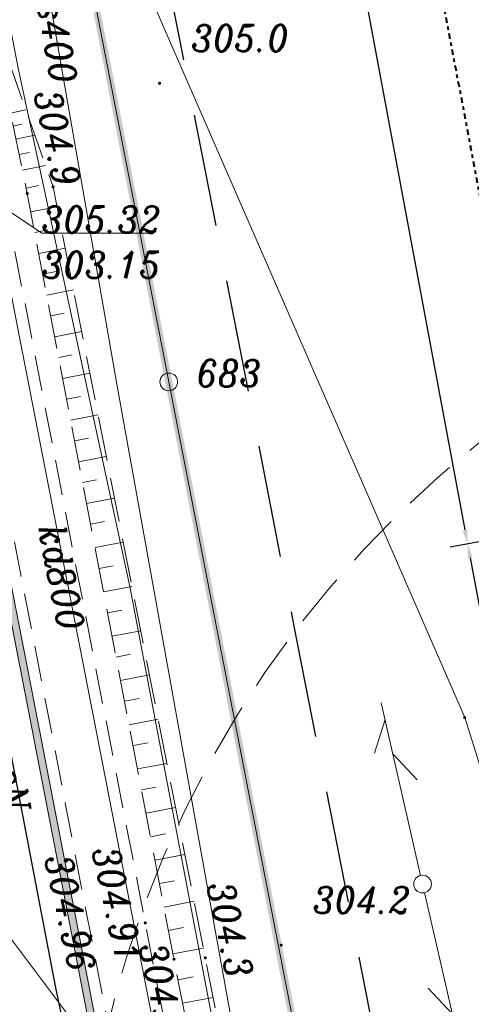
# Model space of a CAD drawing. Extents: x 779 to 3668, y -1329 to 9570.
# Tile 68 of 106: x 2166 to 2178, y -301 to -273. Entities that reach past the tile are written whole.
import ezdxf

# ---------------------------------------------------------------- set-up
doc = ezdxf.new("R2010")
doc.units = 0
for name, pattern in [('ACAD_ISO03W100', [30, 12, -18]), ('BUBZ01-500', [1.75, 1.25, -0.5]), ('CENTER2', [1.125, 0.75, -0.125, 0.125, -0.125]), ('CIĄGłA', [0]), ('DASH', [0.75, 0.5, -0.25]), ('DGN Style 4', [0.3202, 0.16, -0.08, 0.0002, -0.08]), ('HIDDEN2', [4.7625, 3.175, -1.5875]), ('mz1.0_0.5', [1.5, 1, -0.5])]:
    doc.linetypes.add(name, pattern=pattern)
for name, color, linetype, lineweight in [('202-punkt graniczny', 7, 'Continuous', 0), ('202-punkt graniczny-Atr103', 7, 'Continuous', 0), ('203-punkt graniczny', 7, 'Continuous', 0), ('219-działka ewidencyjna', 7, 'Continuous', 0), ('_a_obiekty', 250, 'Continuous', 30), ('AGP1_granica_opracow', 7, 'Continuous', 15), ('AGP1_HATCH', 7, 'Continuous', 5), ('BUBZ01', 7, 'Continuous', 0), ('BUBZ01_1', 7, 'Continuous', 0), ('chodnik (powierzchnia)', 7, 'Continuous', 0), ('ekran akustyczny (linia)', 7, 'Continuous', 0), ('kanał technologiczny (linia)', 7, 'Continuous', 0), ('MPZP', 7, 'Continuous', 0), ('przewód elektroenergetyczny (linia)-SEPOD', 7, 'Continuous', 0), ('przewód elektroenergetyczny (linia)-SEPOD-Atr1', 7, 'Continuous', 0), ('przewód gazowy (linia)-SG', 7, 'Continuous', 0), ('przewód gazowy (linia)-SG-Atr1', 7, 'Continuous', 0), ('przewód kanalizacyjny (linia)-SK', 7, 'Continuous', 0), ('przewód kanalizacyjny (linia)-SK-Atr1', 7, 'Continuous', 0), ('punkt o określonej wysokości (sieć kanalizacyjna)-SK-Atr2', 7, 'Continuous', 0), ('punkt o określonej wysokości (sieć kanalizacyjna)-SK-Atr3', 7, 'Continuous', 0), ('RTPW01', 253, 'Continuous', 0), ('RTPW02', 7, 'Continuous', 0), ('rura ochronna - przewód elektroenergetyczny (linia)-SE', 7, 'Continuous', 0), ('SUPT01', 7, 'Continuous', 0), ('słup (punkt)', 7, 'Continuous', 0), ('Y_OZN_POZ', 251, 'Continuous', 5), ('zz-legenda', 7, 'Continuous', 13), ('zz-wypełnienie-chodniki', 142, 'Continuous', 5)]:
    doc.layers.add(name, color=color, linetype=linetype, lineweight=lineweight)
doc.styles.add('ARIAL', font='ARIALN.TTF')
doc.styles.get("Standard").update_dxf_attribs({"font": 'arial.ttf'})
doc.styles.add('Style-ITALIC_1250', font='ITALIC_1250.shx')
doc.dimstyles.new('z1do1', dxfattribs={"dimtxt": 0.7, "dimasz": 0.4, "dimexe": 0.5, "dimexo": 0.5, "dimgap": 0.1, "dimtad": 1, "dimrnd": 0.05, "dimzin": 0, "dimdsep": 46, "dimtxsty": 'ARIAL', "dimcen": 0.09, "dimazin": 0, "dimtfac": 1, "dimtofl": 0, "dimtmove": 0, "dimatfit": 3, "dimfxl": 1, "dimtolj": 1, "dimtzin": 0, "dimarcsym": 0})

# ---------------------------------------------------------------- blocks, each defined once
blk = doc.blocks.new('203')
at = {"linetype": 'Continuous', "lineweight": -2, "ltscale": 10}
h = blk.add_hatch(color=0, dxfattribs=at)
edge = h.paths.add_edge_path()
edge.add_arc((0, 0), 0.45, 0, 360)
blk = doc.blocks.new('202')
at = {"color": 0, "linetype": 'Continuous', "lineweight": -2, "ltscale": 10}
blk.add_circle((0, 0), 2.5, dxfattribs=at)
blk = doc.blocks.new('SM04')
at = {"color": 0, "linetype": 'Continuous', "lineweight": -2, "ltscale": 10}
blk.add_circle((0, 0), 2.5, dxfattribs=at)
blk = doc.blocks.new('RTPW01')
at = {"layer": 'RTPW01', "linetype": 'Continuous', "lineweight": 13, "true_color": 0x939598}
h = blk.add_hatch(color=252, dxfattribs=at)
edge = h.paths.add_edge_path()
edge.add_arc((0, 0), 0.045, 0, 360)
blk = doc.blocks.new('RTPW02')
at = {"layer": 'RTPW02', "linetype": 'Continuous', "lineweight": 13}
h = blk.add_hatch(color=7, dxfattribs=at)
edge = h.paths.add_edge_path()
edge.add_arc((0, 0), 0.045, 0, 360)
blk = doc.blocks.new('PZT MDCP podkład')
at = {"layer": '219-działka ewidencyjna', "color": 8, "linetype": 'Continuous', "lineweight": 13, "flags": 128}
for points in [[(2100.586, 103.266), (2103.976, 85.786)], [(2100.586, 103.266), (2112.326, 76.306)], [(2111.646, 46.316), (2103.976, 85.786)], [(2112.326, 76.306), (2117.836, 58.706)]]:
    blk.add_lwpolyline(points, dxfattribs=at)
at = {"layer": 'BUBZ01', "color": 8, "linetype": 'BUBZ01-500', "lineweight": 13, "flags": 128}
for points in [[(2112.363, 30.151), (2112.363, 30.151), (2108.065, 49.239), (2104.123, 69.486), (2099.983, 91.106), (2098.843, 96.593)], [(2098.843, 96.593), (2100.711, 91.294), (2105.006, 69.522), (2108.907, 49.77), (2112.363, 30.151)]]:
    blk.add_lwpolyline(points, dxfattribs=at)
at = {"layer": 'BUBZ01_1', "color": 8, "linetype": 'Continuous', "lineweight": 13}
for p, q in [((2099.946, 93.465), (2099.512, 93.374)), ((2099.83, 93.059), (2099.588, 93.009)), ((2100.197, 92.754), (2099.664, 92.643)), ((2100.051, 92.265), (2099.755, 92.204)), ((2100.498, 91.9), (2099.847, 91.765)), ((2100.313, 91.328), (2099.953, 91.253)), ((2100.822, 90.733), (2100.082, 90.592)), ((2100.566, 90.075), (2100.195, 90.003)), ((2101.054, 89.558), (2100.307, 89.415)), ((2100.795, 88.899), (2100.42, 88.827)), ((2101.286, 88.383), (2100.533, 88.239)), ((2101.023, 87.723), (2100.645, 87.65)), ((2101.518, 87.207), (2100.758, 87.062)), ((2101.252, 86.547), (2100.871, 86.474)), ((2101.75, 86.032), (2100.983, 85.885)), ((2101.481, 85.371), (2101.096, 85.297)), ((2101.981, 84.857), (2101.209, 84.709)), ((2101.709, 84.195), (2101.321, 84.12)), ((2102.213, 83.681), (2101.434, 83.532)), ((2101.938, 83.019), (2101.546, 82.944)), ((2102.445, 82.506), (2101.659, 82.356)), ((2102.166, 81.843), (2101.772, 81.767)), ((2102.691, 81.257), (2101.899, 81.105)), ((2102.409, 80.593), (2102.011, 80.517)), ((2102.938, 80.008), (2102.138, 79.855)), ((2102.652, 79.344), (2102.251, 79.267)), ((2103.184, 78.76), (2102.377, 78.605)), ((2102.895, 78.094), (2102.49, 78.017)), ((2103.431, 77.511), (2102.617, 77.355)), ((2103.138, 76.845), (2102.729, 76.767)), ((2103.677, 76.262), (2102.856, 76.105)), ((2103.381, 75.595), (2102.969, 75.517)), ((2103.923, 75.013), (2103.095, 74.855)), ((2103.624, 74.346), (2103.208, 74.266)), ((2104.17, 73.764), (2103.335, 73.605)), ((2103.881, 73.023), (2103.462, 72.943)), ((2104.43, 72.442), (2103.588, 72.281)), ((2104.138, 71.7), (2103.715, 71.619)), ((2104.691, 71.12), (2103.842, 70.957)), ((2104.395, 70.377), (2103.969, 70.295)), ((2104.952, 69.798), (2104.095, 69.634)), ((2104.667, 68.983), (2104.238, 68.9)), ((2105.227, 68.407), (2104.366, 68.239))]:
    blk.add_line(p, q, dxfattribs=at)
at = {"layer": 'chodnik (powierzchnia)', "color": 8, "linetype": 'mz1.0_0.5', "lineweight": 13, "flags": 128}
blk.add_lwpolyline([(2094.286, 107.736), (2095.496, 102.266), (2096.136, 99.116), (2097.046, 94.516), (2101.066, 73.846), (2102.576, 66.006), (2104.166, 58.036), (2105.666, 50.426), (2108.206, 38.126), (2109.856, 30.556), (2110.966, 25.356), (2112.896, 16.946), (2113.376, 16.626), (2113.866, 16.346), (2114.386, 16.096), (2114.916, 15.896), (2115.466, 15.726), (2116.016, 15.596), (2116.586, 15.506), (2117.156, 15.466), (2117.726, 15.456), (2118.296, 15.496), (2118.866, 15.576), (2119.426, 15.696), (2119.966, 15.856), (2120.506, 16.056), (2119.896, 17.836), (2118.716, 17.426), (2117.186, 17.296), (2115.196, 17.896), (2114.046, 18.856), (2112.546, 25.696), (2111.356, 31.136), (2109.736, 38.596), (2107.226, 50.456), (2105.686, 58.476), (2104.126, 66.306), (2102.566, 74.356), (2098.636, 94.616), (2097.546, 100.076), (2097.016, 102.526), (2095.816, 107.956), (2094.286, 107.736)], close=True, dxfattribs=at)
at = {"layer": 'ekran akustyczny (linia)', "color": 8, "linetype": 'Continuous', "lineweight": 13, "flags": 128}
blk.add_lwpolyline([(2108.938, 32.611), (2105.527, 48.134), (2103.716, 57.467), (2101.986, 66.327), (2099.856, 77.327), (2097.976, 86.916), (2096.096, 96.547), (2095.016, 102.066)], dxfattribs=at)
at = {"layer": 'kanał technologiczny (linia)', "color": 8, "linetype": 'Continuous', "lineweight": 13, "flags": 128}
blk.add_lwpolyline([(2076.829, 99.116), (2097.466, 101.996), (2098.496, 100.976), (2099.736, 94.596), (2102.876, 80.006), (2107.146, 57.576), (2110.276, 41.516), (2112.466, 30.966), (2113.936, 24.136), (2116.446, 18.576), (2123.106, -1.554), (2123.726, -2.874), (2127.703, -15.767)], dxfattribs=at)
at = {"layer": 'MPZP', "color": 8, "linetype": 'DGN Style 4', "lineweight": 40, "flags": 128}
blk.add_lwpolyline([(2134.413, -13.933), (2127.576, 9.996), (2122.802, 37.892), (2105.951, 127.031)], dxfattribs=at)
at = {"layer": 'przewód elektroenergetyczny (linia)-SEPOD', "color": 8, "linetype": 'Continuous', "lineweight": 13, "flags": 128}
for points in [[(2125.676, -16.321), (2124.746, -14.044), (2123.386, -10.144), (2121.676, -4.304), (2121.016, -2.354), (2119.166, 3.196), (2117.416, 4.506), (2113.586, 17.846), (2113.356, 18.796), (2111.556, 19.276), (2110.366, 24.526), (2107.576, 36.346), (2107.086, 38.436), (2106.356, 40.386), (2105.736, 43.716), (2105.436, 46.026), (2104.516, 50.506), (2104.156, 52.386), (2101.886, 65.206), (2101.486, 67.446), (2099.316, 70.346)], [(2098.726, 82.396), (2098.196, 82.176), (2100.776, 68.676), (2104.106, 53.016), (2105.376, 45.336), (2105.876, 45.256), (2105.496, 44.696), (2108.296, 32.376), (2110.426, 23.156), (2111.766, 20.326), (2113.626, 18.346), (2115.156, 18.366)]]:
    blk.add_lwpolyline(points, dxfattribs=at)
at = {"layer": 'przewód gazowy (linia)-SG', "color": 8, "linetype": 'Continuous', "lineweight": 13, "flags": 128}
for points in [[(2101.076, 93.966), (2099.716, 101.776), (2099.486, 103.056), (2099.206, 104.686), (2099.106, 105.256)], [(2110.066, 46.496), (2108.966, 50.806), (2107.826, 56.276), (2106.726, 62.346), (2105.166, 70.986), (2102.506, 85.726), (2101.076, 93.966)]]:
    blk.add_lwpolyline(points, dxfattribs=at)
at = {"layer": 'przewód kanalizacyjny (linia)-SK', "color": 8, "linetype": 'Continuous', "lineweight": 13, "flags": 128}
blk.add_lwpolyline([(2096.906, 97.516), (2099.006, 90.916), (2103.716, 66.756), (2106.696, 52.086), (2109.736, 37.906)], dxfattribs=at)
at = {"layer": 'punkt o określonej wysokości (sieć kanalizacyjna)-SK-Atr2', "color": 8, "lineweight": 13, "flags": 128}
blk.add_lwpolyline([(2099.006, 90.916), (2100.396, 89.986), (2103.537, 89.986)], dxfattribs=at)
at = {"layer": 'rura ochronna - przewód elektroenergetyczny (linia)-SE', "color": 8, "linetype": 'Continuous', "lineweight": 30, "flags": 128}
blk.add_lwpolyline([(2098.196, 82.176), (2100.776, 68.676), (2104.106, 53.016), (2105.376, 45.336)], dxfattribs=at)
at = {"layer": 'SUPT01', "color": 8, "linetype": 'Continuous', "lineweight": 13}
for p, q in [((2109.972, 76.726), (2111.081, 71.85)), ((2109.784, 75.299), (2110.08, 76.254)), ((2110.301, 75.279), (2110.981, 74.545)), ((2112.312, 66.49), (2111.192, 71.363)), ((2111.98, 67.936), (2111.298, 68.668))]:
    blk.add_line(p, q, dxfattribs=at)
at = {"layer": '202-punkt graniczny', "color": 8, "linetype": 'Continuous', "lineweight": 13, "xscale": 0.1, "yscale": 0.1, "zscale": 0.1}
blk.add_blockref('202', (2103.976, 85.786), dxfattribs=at)
at = {"layer": '203-punkt graniczny', "color": 8, "linetype": 'Continuous', "lineweight": 13, "xscale": 0.1, "yscale": 0.1, "zscale": 0.1}
blk.add_blockref('203', (2112.326, 76.306), dxfattribs=at)
at = {"layer": 'RTPW01', "color": 8, "linetype": 'Continuous', "lineweight": 13}
for p in [(2103.717, 94.217), (2100.711, 91.294), (2099.983, 91.106), (2107.148, 69.881), (2104.123, 69.486), (2105.006, 69.522)]:
    blk.add_blockref('RTPW01', p, dxfattribs=at)
at = {"layer": 'RTPW02', "color": 8, "linetype": 'Continuous', "lineweight": 13}
for p in [(2103.312, 70.509), (2101.781, 70.139)]:
    blk.add_blockref('RTPW02', p, dxfattribs=at)
at = {"layer": 'słup (punkt)', "color": 8, "linetype": 'Continuous', "lineweight": 13, "xscale": 0.1, "yscale": 0.1, "zscale": 0.1}
blk.add_blockref('SM04', (2111.136, 71.606), dxfattribs=at)
at = {"layer": '202-punkt graniczny-Atr103', "color": 8, "lineweight": 13, "insert": (2104.764, 85.656), "char_height": 0.75, "attachment_point": 7, "line_spacing_factor": 0.6}
blk.add_mtext('\\FITALIC_1250;\\H1x;\\W0.9;683', dxfattribs=at)
at = {"layer": 'przewód elektroenergetyczny (linia)-SEPOD-Atr1', "color": 8, "lineweight": 13, "insert": (2099.464, 74.893), "char_height": 0.75, "attachment_point": 4, "rotation": 280.82, "line_spacing_factor": 0.6}
blk.add_mtext('\\FITALIC_1250;\\H1x;\\W0.9;eN', dxfattribs=at)
at = {"layer": 'przewód gazowy (linia)-SG-Atr1', "color": 8, "lineweight": 13, "insert": (2100.413, 97.055), "char_height": 0.75, "attachment_point": 4, "rotation": 279.878, "line_spacing_factor": 0.6}
blk.add_mtext('\\FITALIC_1250;\\H1x;\\W0.9;gs400', dxfattribs=at)
at = {"layer": 'przewód kanalizacyjny (linia)-SK-Atr1', "color": 8, "lineweight": 13, "insert": (2100.664, 81.743), "char_height": 0.75, "attachment_point": 4, "rotation": 281.032, "line_spacing_factor": 0.6}
blk.add_mtext('\\FITALIC_1250;\\H1x;\\W0.9;kd800', dxfattribs=at)
at = {"layer": 'punkt o określonej wysokości (sieć kanalizacyjna)-SK-Atr2', "color": 8, "lineweight": 13, "insert": (2100.396, 89.994), "char_height": 0.75, "attachment_point": 7, "line_spacing_factor": 0.6}
blk.add_mtext('\\FITALIC_1250;\\H1x;\\W0.9;305.32', dxfattribs=at)
at = {"layer": 'punkt o określonej wysokości (sieć kanalizacyjna)-SK-Atr3', "color": 8, "lineweight": 13, "insert": (2100.396, 88.718), "char_height": 0.75, "attachment_point": 7, "line_spacing_factor": 0.6}
blk.add_mtext('\\FITALIC_1250;\\H1x;\\W0.9;303.15', dxfattribs=at)
at = {"layer": 'RTPW01', "color": 8, "linetype": 'Continuous', "lineweight": 13, "style": 'Style-ITALIC_1250', "width": 0.9}
for s, p in [('305.0', (2104.617, 95.117)), ('304.2', (2108.048, 70.781))]:
    blk.add_text(s, height=0.75, dxfattribs=at).set_placement(p)
for s, p in [('304.9', (2100.172, 93.939)), ('304.3', (2105.05, 71.582)), ('304.8', (2103.139, 69.858))]:
    blk.add_text(s, height=0.75, rotation=282.233, dxfattribs=at).set_placement(p)
at = {"layer": 'RTPW02', "color": 8, "linetype": 'Continuous', "lineweight": 13, "style": 'Style-ITALIC_1250', "width": 0.9}
for s, p in [('304.91', (2101.81, 72.57)), ('304.96', (2100.476, 72.35))]:
    blk.add_text(s, height=0.75, rotation=282.233, dxfattribs=at).set_placement(p)
blk = doc.blocks.new('*D1421')
at = {"layer": 'Defpoints', "color": 0, "transparency": 16777216}
for p in [(2178.489, -252.545), (2172, -253.754), (2184.856, -286.727)]:
    blk.add_point(p, dxfattribs=at)
at = {"layer": 'zz-legenda', "color": 0, "lineweight": -2, "transparency": 16777216}
for p, q in [((2177.997, -252.637), (2171.508, -253.845)), ((2178.294, -287.543), (2172.073, -254.147)), ((2184.364, -286.819), (2177.875, -288.027))]:
    blk.add_line(p, q, dxfattribs=at)
at = {"layer": 'zz-legenda', "color": 0, "transparency": 16777216}
for points in [[(2172.139, -254.135), (2172.008, -254.159), (2172, -253.754)], [(2178.359, -287.53), (2178.228, -287.555), (2178.367, -287.936)]]:
    blk.add_solid(points, dxfattribs=at)
at = {"layer": 'zz-legenda', "color": 0, "transparency": 16777216, "insert": (2175.633, -270.761), "char_height": 0.7, "attachment_point": 5, "rotation": 280.5514, "style": 'ARIAL'}
blk.add_mtext('\\A1;34.75', dxfattribs=at)
blk = doc.blocks.new('*D1424')
at = {"layer": 'Defpoints', "color": 0, "transparency": 16777216}
for p in [(2183.725, -286.938), (2185.699, -297.535), (2180.341, -298.533)]:
    blk.add_point(p, dxfattribs=at)
at = {"layer": 'zz-legenda', "color": 0, "lineweight": -2, "transparency": 16777216}
for p, q in [((2183.234, -287.029), (2177.875, -288.027)), ((2178.44, -288.329), (2180.268, -298.14)), ((2185.207, -297.627), (2179.849, -298.625))]:
    blk.add_line(p, q, dxfattribs=at)
at = {"layer": 'zz-legenda', "color": 0, "transparency": 16777216}
for points in [[(2178.506, -288.317), (2178.375, -288.341), (2178.367, -287.936)], [(2180.333, -298.128), (2180.202, -298.152), (2180.341, -298.533)]]:
    blk.add_solid(points, dxfattribs=at)
at = {"layer": 'zz-legenda', "color": 0, "transparency": 16777216, "insert": (2179.804, -293.151), "char_height": 0.7, "attachment_point": 5, "rotation": 280.5506, "style": 'ARIAL'}
blk.add_mtext('\\A1;10.80', dxfattribs=at)

msp = doc.modelspace()

# ---------------------------------------------------------------- hatches: boundary and pattern name
at = {"layer": 'AGP1_HATCH', "true_color": 0xf8991e, "transparency": 33554579}
h = msp.add_hatch(color=30, dxfattribs=at)
h.dxf.hatch_style = 1
h.paths.add_polyline_path([(2160.975, -267.08), (2162.055, -272.6), (2163.935, -282.23), (2165.815, -291.82), (2167.945, -302.82), (2169.675, -311.68), (2171.485, -321.013), (2174.896, -336.536), (2175.091, -336.493), (2171.681, -320.972), (2169.871, -311.642), (2168.141, -302.782), (2166.011, -291.782), (2164.131, -282.192), (2162.251, -272.562), (2161.171, -267.042)])
at = {"layer": 'zz-wypełnienie-chodniki'}
h = msp.add_hatch(dxfattribs=at)
h.set_pattern_fill('ANSI37', color=256, scale=0.1, style=0)
edge = h.paths.add_edge_path()
edge.add_arc((2213.798, -338.871), 2.633, 240.8317, 270.2907, ccw=False)
edge.add_arc((2214.308, -338.312), 3.373, 200.4117, 237.8983, ccw=False)
edge.add_arc((2368.544, -287.686), 165.704, 197.78063, 198.21758, ccw=False)
edge.add_arc((2214.562, -337.058), 4, 112.3008, 197.8899, ccw=False)
edge.add_line((2213.044, -333.358), (2216.905, -332.05))
edge.add_arc((2211.041, -315.811), 17.265, 289.857, 321.7648)
edge.add_arc((2212.625, -317.085), 15.232, 321.8391, 367.187)
edge.add_line((2227.737, -315.179), (2223.088, -291.385))
edge.add_line((2223.088, -291.385), (2221.238, -285.323))
edge.add_line((2221.238, -285.323), (2217.65, -275.293))
edge.add_line((2217.65, -275.293), (2210.524, -257.217))
edge.add_line((2210.524, -257.217), (2206.575, -247.203))
edge.add_line((2206.575, -247.203), (2206.242, -246.357))
edge.add_arc((2201.59, -248.192), 5.001, 21.5279, 100.5413)
edge.add_line((2200.675, -243.276), (2200.542, -243.3))
edge.add_line((2200.542, -243.3), (2178.547, -247.397))
edge.add_line((2178.547, -247.397), (2187.813, -297.142))
edge.add_line((2187.813, -297.142), (2191.516, -296.452))
edge.add_arc((2191.648, -297.648), 1.203, -19.9619, 96.3072, ccw=False)
edge.add_arc((2192.309, -297.887), 0.5, 317.2271, 339.9615, ccw=False)
edge.add_arc((2197.626, -302.806), 6.744, 137.2271, 184.4632)
edge.add_line((2190.903, -303.331), (2191.261, -305.647))
edge.add_line((2191.261, -305.647), (2192.319, -311.358))
edge.add_line((2192.319, -311.358), (2193.162, -315.902))
edge.add_line((2193.162, -315.902), (2195.318, -325.837))
edge.add_arc((2210.401, -321.909), 15.586, 194.5951, 204.2785)
edge.add_arc((2203.598, -324.846), 8.178, 205.1212, 225.4637)
edge.add_line((2197.862, -330.675), (2200.293, -333.092))
edge.add_arc((2194.588, -338.265), 7.702, 27.1145, 42.1999, ccw=False)
edge.add_line((2201.443, -334.755), (2202.535, -337.305))
edge.add_arc((2196.295, -339.134), 6.503, -2.9609, 16.3405, ccw=False)
edge.add_arc((2184.659, -337.354), 18.253, 344.7004, 353.3418, ccw=False)
edge.add_line((2202.265, -342.17), (2201.975, -343.22))
edge.add_arc((2192.413, -339.706), 10.187, 310.1754, 339.8225, ccw=False)
edge.add_line((2198.985, -347.49), (2198.507, -347.682))
edge.add_arc((2192.413, -339.706), 10.037, 307.382, 339.7888)
edge.add_arc((2172.677, -334.532), 30.409, 343.4897, 347.8328)
edge.add_arc((2184.654, -337.353), 18.108, 348.5707, 353.3645)
edge.add_arc((2196.212, -339.143), 6.436, 357.3081, 376.0488)
edge.add_line((2202.397, -337.364), (2201.307, -334.819))
edge.add_arc((2198.581, -335.504), 2.812, 14.1144, 55.2095)
edge.add_line((2200.185, -333.195), (2197.757, -330.782))
edge.add_arc((2203.598, -324.846), 8.328, 205.1136, 225.4611, ccw=False)
edge.add_arc((2210.401, -321.909), 15.736, 194.5839, 204.2825, ccw=False)
edge.add_line((2195.172, -325.872), (2193.015, -315.931))
edge.add_line((2193.015, -315.931), (2192.139, -311.239))
edge.add_line((2192.139, -311.239), (2189.469, -311.736))
edge.add_line((2189.469, -311.736), (2188.434, -306.334))
edge.add_line((2188.434, -306.334), (2191.142, -305.83))
edge.add_line((2191.142, -305.83), (2190.754, -303.349))
edge.add_arc((2197.626, -302.806), 6.894, 137.4766, 184.5106, ccw=False)
edge.add_arc((2192.177, -297.809), 0.5, 317.4766, 342.905)
edge.add_arc((2191.651, -297.647), 1.05, 342.905, 381.532)
edge.add_line((2192.628, -297.262), (2185.882, -298.518))
edge.add_line((2185.882, -298.518), (2183.725, -286.938))
edge.add_line((2183.725, -286.938), (2184.856, -286.727))
edge.add_line((2184.856, -286.727), (2177.536, -247.433))
edge.add_line((2177.536, -247.433), (2178.519, -247.25))
edge.add_line((2178.519, -247.25), (2200.529, -243.15))
edge.add_line((2200.529, -243.15), (2200.649, -243.128))
edge.add_arc((2201.59, -248.191), 5.151, 21.5199, 100.5252, ccw=False)
edge.add_line((2206.381, -246.302), (2206.71, -247.137))
edge.add_line((2206.71, -247.137), (2210.67, -257.181))
edge.add_line((2210.67, -257.181), (2214.426, -266.706))
edge.add_line((2214.426, -266.706), (2215.04, -266.464))
edge.add_line((2215.04, -266.464), (2215.649, -268.008))
edge.add_line((2215.649, -268.008), (2215.035, -268.25))
edge.add_line((2215.035, -268.25), (2217.79, -275.238))
edge.add_line((2217.79, -275.238), (2221.381, -285.279))
edge.add_line((2221.381, -285.279), (2223.235, -291.356))
edge.add_line((2223.235, -291.356), (2227.886, -315.161))
edge.add_arc((2212.625, -317.085), 15.382, -38.1613, 7.187, ccw=False)
edge.add_arc((2211.041, -315.811), 17.415, 289.8521, 321.7651, ccw=False)
edge.add_line((2216.955, -332.191), (2213.092, -333.5))
edge.add_arc((2214.529, -337.043), 3.823, 112.068, 198.2671)
edge.add_line((2210.898, -338.241), (2211.287, -339.437))
edge.add_arc((2213.748, -338.622), 2.593, 198.3194, 219.5312)
edge.add_arc((2213.798, -338.871), 2.483, 214.3489, 282.1486)
edge.add_line((2214.321, -341.298), (2213.812, -341.504))

# ---------------------------------------------------------------- linework, layer by layer
at = {"color": 3, "linetype": 'HIDDEN2', "lineweight": 30}
msp.add_lwpolyline([(2164.038, -241.525), (2168.084, -262.485), (2169.744, -271.154), (2173.465, -290.261), (2177.539, -311.032)], dxfattribs=at)
at = {"color": 18, "linetype": 'CIĄGłA', "lineweight": 5, "true_color": 0x000000}
msp.add_lwpolyline([(2160.975, -267.08), (2162.055, -272.6), (2163.935, -282.23), (2165.815, -291.82), (2167.945, -302.82), (2169.675, -311.68), (2171.485, -321.013), (2174.896, -336.536), (2175.091, -336.493), (2171.681, -320.972), (2169.871, -311.642), (2168.141, -302.782), (2166.011, -291.782), (2164.131, -282.192), (2162.251, -272.562), (2161.171, -267.042)], close=True, dxfattribs=at)
msp.add_lwpolyline([(2178.734, -387.12, -0.038363), (2153.58, -280.437, 2.343979)], format="xyb")
at = {"layer": '_a_obiekty', "color": 251, "linetype": 'DASH', "lineweight": 5, "ltscale": 3, "true_color": 0x636466, "elevation": 0}
msp.add_lwpolyline([(2167.885, -314.03), (2168.396, -316.775, 0.414214), (2203.372, -340.788), (2203.962, -340.678, 0.414214), (2227.975, -305.702), (2227.465, -302.957, 0.414214), (2192.489, -278.944), (2191.899, -279.053, 0.414214)], format="xyb", close=True, dxfattribs=at)
at = {"layer": 'AGP1_granica_opracow', "color": 5, "linetype": 'CENTER2', "lineweight": 9, "ltscale": 5, "const_width": 0.2}
msp.add_lwpolyline([(2166.545, -265.88), (2169.935, -283.36), (2178.195, -325.93), (2182.565, -325.84), (2182.575, -329.03), (2179.045, -329.11), (2179.735, -331.25), (2185.555, -348.24), (2190.115, -350.95), (2195.595, -348.85), (2198.985, -347.49), (2219.145, -339.35), (2226.475, -343.43), (2239.295, -349.72), (2233.605, -326.01), (2228.175, -303.9), (2222.495, -286.13), (2217.355, -271.82)], dxfattribs=at)
at = {"layer": 'MPZP', "color": 202, "linetype": 'DGN Style 4', "lineweight": 40, "ltscale": 50, "true_color": 0x8a2be2, "flags": 128}
msp.add_lwpolyline([(2200.372, -383.08), (2193.535, -359.15), (2193.105, -356.636), (2192.746, -354.538), (2192.059, -350.529), (2190.677, -342.454), (2189.38, -334.871), (2188.761, -331.255), (2187.435, -324.24), (2186.914, -321.488), (2185.885, -316.043), (2185.166, -312.24), (2184.596, -309.227), (2183.438, -303.098), (2182.811, -299.782), (2181.653, -293.656), (2180.562, -287.887), (2179.674, -283.19), (2178.869, -278.928), (2178.09, -274.807), (2177.235, -270.285), (2175.348, -260.303), (2173.578, -250.94), (2171.611, -240.426), (2170.809, -235.899), (2167.877, -219.333)], dxfattribs=at)
at = {"layer": 'Y_OZN_POZ', "linetype": 'ACAD_ISO03W100', "ltscale": 0.1, "const_width": 0.25}
msp.add_lwpolyline([(2171.623, -346.943, -0.02415), (2157.683, -279.272)], format="xyb", dxfattribs=at)
at = {"layer": 'Y_OZN_POZ', "const_width": 0.35}
for points in [[(2175.526, -349.021, -0.024492), (2160.425, -279.467)], [(2179.243, -386.928, -0.038363), (2154.079, -280.2, -0.038363)], [(2178.219, -387.29, -0.038363), (2153.075, -280.652, -0.038363)]]:
    msp.add_lwpolyline(points, format="xyb", dxfattribs=at)

# ---------------------------------------------------------------- block references
at = {"layer": 'kanał technologiczny (linia)', "color": 18, "linetype": 'CIĄGłA', "lineweight": 5, "true_color": 0x000000}
msp.add_blockref('PZT MDCP podkład', (65.959, -369.147), dxfattribs=at)

# ---------------------------------------------------------------- dimensions: what is measured, and where the dimension line sits
at = {"layer": 'zz-legenda'}
for p1, p2, distance, picture, middle in [((2184.856, -286.727), (2178.489, -252.545), 6.6, '*D1421', (2175.633, -270.761)), ((2183.725, -286.938), (2185.699, -297.535), -5.45, '*D1424', (2179.804, -293.151))]:
    dim = msp.add_aligned_dim(p1=p1, p2=p2, distance=distance, dimstyle='z1do1', dxfattribs=at)
    dim.commit()
    dim.dimension.update_dxf_attribs({"geometry": picture, "text_midpoint": middle})

doc.saveas('drawing.dxf')
